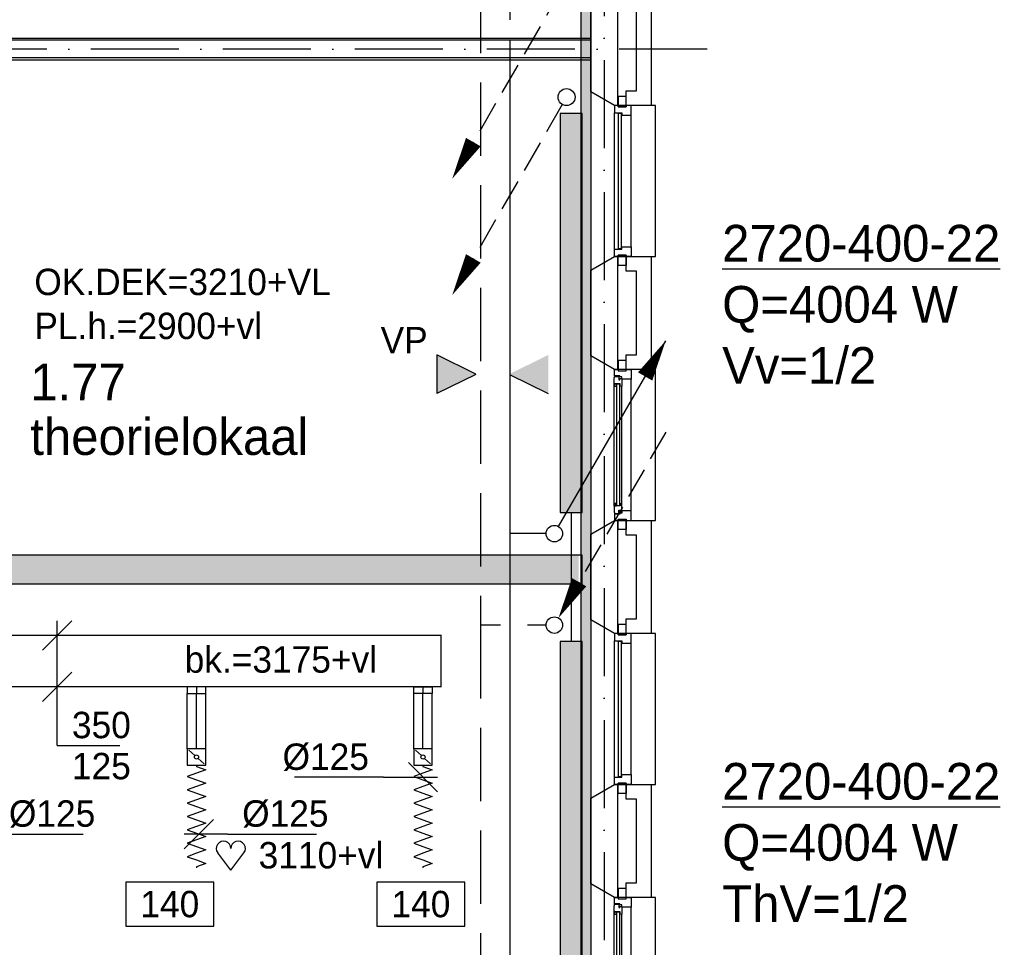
# Model space of a CAD drawing. Extents: x -39327 to 109237, y 358172 to 442272.
# Tile 21 of 96: x 34324 to 41036, y 376067 to 382393. Entities that reach past the tile are written whole.
import ezdxf
from ezdxf.enums import TextEntityAlignment as Align

# ---------------------------------------------------------------- set-up
doc = ezdxf.new("R2010")
doc.units = 0
doc.header["$LTSCALE"] = 100
for name, pattern in [('2322107', [2000, 1000, 1000]), ('2322108', [7, 5, -2]), ('CENTER2', [11.25, 7.5, -1.25, 1.25, -1.25]), ('CENTER4', [5, 3.125, -0.625, 0.625, -0.625]), ('DASHDOT', [9, 6, -1.5, 0, -1.5]), ('LURETOUR', [6, 4, -2])]:
    doc.linetypes.add(name, pattern=pattern)
doc.layers.get('0').update_dxf_attribs({"linetype": 'CONTINUOUS'})
for name, color, linetype in [('AL$7----_STRAMIEN', 1, 'DASHDOT'), ('AL21----_BUITENWAND', 4, 'CONTINUOUS'), ('AL21K---_ISOLATIE', 1, 'CONTINUOUS'), ('AL22----_BINNENWAND', 7, 'CONTINUOUS'), ('AL28----_KONSTRUKTIE', 3, 'CONTINUOUS'), ('AL31----_BUITENKOZ', 7, 'CONTINUOUS'), ('BOUW', 8, 'CONTINUOUS'), ('KABELGOOT1', 8, 'CONTINUOUS'), ('WI561---', 1, 'CONTINUOUS'), ('WL561---', 4, 'CONTINUOUS'), ('WL561---_AANVOER', 4, 'CONTINUOUS'), ('WL561---_RETOUR', 4, 'CONTINUOUS'), ('WL570---', 3, 'CONTINUOUS'), ('WL570---_HARTLIJN', 1, 'CONTINUOUS'), ('WL570---_RETOUR', 3, 'CONTINUOUS'), ('WM570---', 1, 'CONTINUOUS')]:
    doc.layers.add(name, color=color, linetype=linetype)
doc.styles.add('BURO-018', font='BUROFONT.shx', dxfattribs={"height": 180})
doc.styles.add('BURO-025', font='BUROFONT.shx', dxfattribs={"height": 250})
pattern_1 = [(0, (-2505.993, 85430.135), (15.875, 31.75), [0, -31.75])]

# ---------------------------------------------------------------- blocks, each defined once
blk = doc.blocks.new('2322401')
at = {"color": 0, "linetype": 'CONTINUOUS'}
for p, q in [((-0.5, 0.5, 1), (-0.5, 0.5)), ((-0.5, 0.5, 1), (-0.5, -0.5, 1)), ((0.5, 0.5, 1), (-0.5, 0.5, 1)), ((0.5, 0.5), (-0.5, 0.5)), ((-0.5, 0.5), (-0.5, -0.5)), ((0.5, 0.5, 1), (0.5, 0.5)), ((0.5, -0.5, 1), (0.5, 0.5, 1)), ((0.5, -0.5), (0.5, 0.5)), ((-0.5, -0.5, 1), (-0.5, -0.5)), ((-0.5, -0.5, 1), (0.5, -0.5, 1)), ((-0.5, -0.5), (0.5, -0.5)), ((0.5, -0.5, 1), (0.5, -0.5))]:
    blk.add_line(p, q, dxfattribs=at)
blk = doc.blocks.new('CVHATCH1')
at = {"color": 0, "linetype": 'CONTINUOUS'}
blk.add_solid([(-0.5, -0.5), (0.5, -0.5), (-0.5, 0.5), (0.5, 0.5)], dxfattribs=at)
blk = doc.blocks.new('LU-1D-K-7D')
at = {"color": 0, "linetype": 'CONTINUOUS'}
for p, q in [((-0.5, 62.5), (0.5, 62.5)), ((-0.5, -62.5), (0.5, -62.5))]:
    blk.add_line(p, q, dxfattribs=at)
at = {"layer": 'WL570---_HARTLIJN', "linetype": 'CENTER2'}
blk.add_line((-0.5, 0), (0.5, 0), dxfattribs=at)
blk = doc.blocks.new('LU-1D-KL-7D70')
at = {"color": 0, "linetype": 'CONTINUOUS'}
for p, q in [((-56.4, 62.5), (-56.4, -62.5)), ((56.4, 62.5), (-56.4, 62.5)), ((47, 52), (9.5, 10.5)), ((56.4, -62.5), (56.4, 62.5)), ((-56.4, -62.5), (56.4, -62.5)), ((-9.5, -10.5), (-47, -52))]:
    blk.add_line(p, q, dxfattribs=at)
blk.add_circle((0, 0), 14.1, dxfattribs=at)
blk = doc.blocks.new('LU-1D-F-7D2BC')
at = {"color": 0, "linetype": 'CONTINUOUS'}
for p, q in [((-350, 0), (-341.2, 0)), ((-341.2, 0), (-318.5, 62.5)), ((-318.5, 62.5), (-295.7, 0)), ((-295.7, 0), (-273, -62.5)), ((-273, -62.5), (-250.2, 0)), ((-250.2, 0), (-227.5, 62.5)), ((-227.5, 62.5), (-204.7, 0)), ((-204.7, 0), (-182, -62.5)), ((-182, -62.5), (-159.2, 0)), ((-159.2, 0), (-136.5, 62.5)), ((-136.5, 62.5), (-113.7, 0)), ((-113.7, 0), (-91, -62.5)), ((-91, -62.5), (-68.2, 0)), ((-68.2, 0), (-45.5, 62.5)), ((-45.5, 62.5), (-22.7, 0)), ((-22.7, 0), (0, -62.5)), ((0, -62.5), (22.7, 0)), ((22.7, 0), (45.5, 62.5)), ((45.5, 62.5), (68.2, 0)), ((68.2, 0), (91, -62.5)), ((91, -62.5), (113.7, 0)), ((113.7, 0), (136.5, 62.5)), ((136.5, 62.5), (159.2, 0)), ((159.2, 0), (182, -62.5)), ((182, -62.5), (204.7, 0)), ((204.7, 0), (227.5, 62.5)), ((227.5, 62.5), (250.2, 0)), ((250.2, 0), (273, -62.5)), ((273, -62.5), (295.7, 0)), ((295.7, 0), (318.5, 62.5)), ((318.5, 62.5), (341.2, 0)), ((341.2, 0), (350, 0))]:
    blk.add_line(p, q, dxfattribs=at)
blk = doc.blocks.new('LU-ORND')
at = {"color": 0, "linetype": 'CONTINUOUS'}
for p, q in [((-3, 1.5), (-3, -1.5)), ((3, 1.5), (-3, 1.5)), ((3, -1.5), (3, 1.5)), ((-3, -1.5), (3, -1.5))]:
    blk.add_line(p, q, dxfattribs=at)
blk = doc.blocks.new('LU-2D-K-15E')
at = {"color": 0, "linetype": 'CONTINUOUS'}
for p, q in [((-0.5, 175), (0.5, 175)), ((-0.5, -175), (0.5, -175))]:
    blk.add_line(p, q, dxfattribs=at)
blk = doc.blocks.new('LU-2-KB1')
at = {"color": 0, "linetype": 'CONTINUOUS'}
blk.add_line((0, -0.5), (0, 0.5), dxfattribs=at)
blk = doc.blocks.new('LU-1D-BO-10E-7D2C')
at = {"color": 0, "linetype": 'CONTINUOUS'}
for p, q in [((-62.5, 0), (62.5, 0)), ((-62.5, -44.2), (-62.5, 0)), ((62.5, 0), (62.5, -44.2)), ((62.5, -44.2), (-62.5, -44.2))]:
    blk.add_line(p, q, dxfattribs=at)
at = {"layer": 'WL570---_HARTLIJN', "linetype": 'CENTER4'}
blk.add_line((0, 0), (0, -44.2), dxfattribs=at)
blk = doc.blocks.new('LU-1D-BO-5A-7D2C')
at = {"color": 0, "linetype": 'CONTINUOUS'}
for p, q in [((62.5, 44.2), (-62.5, 44.2)), ((-62.5, 44.2), (-62.5, 0)), ((-62.5, 0), (62.5, 0)), ((62.5, 0), (62.5, 44.2))]:
    blk.add_line(p, q, dxfattribs=at)
at = {"layer": 'WL570---_HARTLIJN', "linetype": 'CENTER4'}
blk.add_line((0, 0), (0, 44.2), dxfattribs=at)
blk = doc.blocks.new('*U135', base_point=(28969.7, 21063.7))
at = {"layer": 'WM570---', "linetype": 'CONTINUOUS'}
for p, q in [((29069.4, 21338.4), (28870, 21139)), ((28969.7, 20488.7), (28969.7, 21338.7)), ((29069.4, 20988.4), (28870, 20789)), ((28969.7, 20488.7), (29396.2, 20488.7))]:
    blk.add_line(p, q, dxfattribs=at)
at = {"layer": 'WM570---', "linetype": 'CONTINUOUS', "style": 'BURO-018'}
for s, p in [('350', (29069.7, 20538.7)), ('125', (29069.7, 20258.7))]:
    blk.add_text(s, height=180, dxfattribs=at).set_placement(p)
blk = doc.blocks.new('*U142', base_point=(28362.5, 20214.5))
at = {"layer": 'WM570---', "linetype": 'CONTINUOUS'}
for p, q in [((28462.2, 20314.2), (28262.8, 20114.8)), ((28558.1, 20214.5), (28262.5, 20214.5)), ((28558.1, 20214.5), (29164.6, 20214.5))]:
    blk.add_line(p, q, dxfattribs=at)
at = {"layer": 'WM570---', "linetype": 'CONTINUOUS', "style": 'BURO-018'}
blk.add_text('%%c125', height=180, dxfattribs=at).set_placement((28658.1, 20264.5))
blk = doc.blocks.new('*U143', base_point=(31462.9, 20621.4))
at = {"layer": 'WM570---', "linetype": 'CONTINUOUS'}
for p, q in [((31363.2, 20721.1), (31562.6, 20521.7)), ((31194.6, 20621.4), (30588.1, 20621.4)), ((31194.6, 20621.4), (31562.9, 20621.4))]:
    blk.add_line(p, q, dxfattribs=at)
at = {"layer": 'WM570---', "linetype": 'CONTINUOUS', "style": 'BURO-018'}
blk.add_text('%%c125', height=180, dxfattribs=at).set_placement((31094.6, 20671.4), align=Align.RIGHT)
blk = doc.blocks.new('CVRINFO2')
at = {"color": 0, "linetype": 'CONTINUOUS', "style": 'BURO-025'}
for tag, p in [('CV_TEXT125', (0, 0)), ('CV_TEXT225', (0, -4.167)), ('CV_TEXT325', (0, -8.333)), ('CV_TEXT425', (0, -12.5))]:
    blk.add_attdef(tag, p, '', height=2.5, dxfattribs=at)
blk = doc.blocks.new('LDV2108')
at = {"color": 0, "linetype": 'CONTINUOUS'}
for p, q in [((-0.25, -0.433), (-1.187, -2.057)), ((-1.562, -2.706), (-2.5, -4.33)), ((-2.875, -4.98), (-3.812, -6.603)), ((-4.187, -7.253), (-5.125, -8.877)), ((-5.5, -9.526), (-6.437, -11.15))]:
    blk.add_line(p, q, dxfattribs=at)
blk.add_lwpolyline([(-6.75, -11.691, 0, 1, 0), (-5.5, -9.526, 1, 1, 0)], format="xyseb", dxfattribs=at)
blk.add_circle((0, 0), 0.5, dxfattribs=at)
blk = doc.blocks.new('LDV1107')
at = {"color": 0, "linetype": 'CONTINUOUS'}
blk.add_line((0.25, 0.433), (6.75, 11.691), dxfattribs=at)
blk.add_lwpolyline([(6.75, 11.691, 0, 1, 0), (5.5, 9.526, 1, 1, 0)], format="xyseb", dxfattribs=at)
blk.add_circle((0, 0), 0.5, dxfattribs=at)
blk = doc.blocks.new('LDV3108')
at = {"color": 0, "linetype": 'CONTINUOUS'}
for p, q in [((6.75, 11.691), (5.813, 10.068)), ((5.438, 9.418), (4.5, 7.794)), ((4.125, 7.145), (3.188, 5.521)), ((2.813, 4.871), (1.875, 3.248)), ((1.5, 2.598), (0.563, 0.974))]:
    blk.add_line(p, q, dxfattribs=at)
blk.add_lwpolyline([(0.25, 0.433, 0, 1, 0), (1.5, 2.598, 1, 1, 0)], format="xyseb", dxfattribs=at)
blk.add_circle((0, 0), 0.5, dxfattribs=at)
blk = doc.blocks.new('HART')
at = {"color": 1}
for q in [(-39.7, 52.4), (39.7, 52.4)]:
    blk.add_line((0, 0), q, dxfattribs=at)
for centre, start, end in [((-22.1, 65.7), 0, 217.1867), ((22.1, 65.7), 322.8133, 180)]:
    blk.add_arc(centre, 22.1, start, end, dxfattribs=at)
blk = doc.blocks.new('A$C6E6F3BC9')
at = {"layer": 'KABELGOOT1'}
h = blk.add_hatch(dxfattribs=at)
h.set_pattern_fill('DOTS', color=256, scale=20, style=0)
h.set_pattern_definition(pattern_1)
h.paths.add_polyline_path([(30100.7, 19560.8), (30035.7, 19560.8), (30035.7, 0), (30100.7, 0)])
h = blk.add_hatch(dxfattribs=at)
h.set_pattern_fill('DOTS', color=256, scale=20, style=0)
h.set_pattern_definition(pattern_1)
h.paths.add_polyline_path([(30017.2, 7020), (30017.2, 7220), (21958.7, 7220), (21883.7, 7295), (21883.7, 7314.1), (21613.7, 7314.1), (21613.7, 6080), (21883.7, 6080), (21883.7, 6945), (21958.7, 7020)])
for p, q in [((30035.7, 0), (30035.7, 19585)), ((30100.7, 19585), (30100.7, 0)), ((21958.7, 7220, 2750), (30039.7, 7220, 2750)), ((30039.7, 7220, 2750), (30039.7, 7020, 2750)), ((30039.7, 7020, 2750), (21958.7, 7020, 2750))]:
    blk.add_line(p, q, dxfattribs=at)

msp = doc.modelspace()

# ---------------------------------------------------------------- hatches: boundary and pattern name
at = {"layer": 'WL570---'}
h = msp.add_hatch(color=1, dxfattribs=at)
h.paths.add_polyline_path([(37167.6, 380107), (37432.5, 379976.2), (37167.6, 379976.2)])
h.paths.add_polyline_path([(37167.6, 379976.2), (37432.5, 379976.2), (37432.5, 379973.6), (37167.6, 379842.8)])
h = msp.add_hatch(color=1, dxfattribs=at)
h.paths.add_polyline_path([(37927.1, 380107), (37662.2, 379976.2), (37927.1, 379976.2)])
h.paths.add_polyline_path([(37927.1, 379976.2), (37662.2, 379976.2), (37662.2, 379973.6), (37927.1, 379842.8)])

# ---------------------------------------------------------------- linework, layer by layer
at = {"layer": 'AL$7----_STRAMIEN', "color": 1}
for p, q in [((38308, 438822.2), (38308, 369596.9)), ((39009.2, 382192.8), (20760, 382192.8))]:
    msp.add_line(p, q, dxfattribs=at)
at = {"layer": 'AL21----_BUITENWAND', "color": 8}
for p, q in [((38628, 382577.8), (38628, 381807.8)), ((38528, 381907.8), (38528, 382477.8)), ((38459, 381907.8), (38528, 381907.8)), ((38459, 381807.8), (38459, 381907.8)), ((38628, 381807.8), (38459, 381807.8)), ((38459, 380677.8), (38459, 380777.8)), ((38459, 380777.8), (38628, 380777.8)), ((38628, 380777.8), (38628, 380007.8)), ((38528, 380677.8), (38459, 380677.8)), ((38528, 380107.8), (38528, 380677.8)), ((38459, 380107.8), (38528, 380107.8)), ((38459, 380007.8), (38459, 380107.8)), ((38628, 380007.8), (38459, 380007.8)), ((38459, 378877.8), (38459, 378977.8)), ((38459, 378977.8), (38628, 378977.8)), ((38628, 378977.8), (38628, 378207.8)), ((38528, 378877.8), (38459, 378877.8)), ((38528, 378307.8), (38528, 378877.8)), ((38459, 378307.8), (38528, 378307.8)), ((38459, 378207.8), (38459, 378307.8)), ((38628, 378207.8), (38459, 378207.8)), ((38459, 377077.8), (38459, 377177.8)), ((38459, 377177.8), (38628, 377177.8)), ((38628, 377177.8), (38628, 376407.8)), ((38528, 377077.8), (38459, 377077.8)), ((38528, 376507.8), (38528, 377077.8)), ((38459, 376507.8), (38528, 376507.8)), ((38459, 376407.8), (38459, 376507.8)), ((38628, 376407.8), (38459, 376407.8))]:
    msp.add_line(p, q, dxfattribs=at)
at = {"layer": 'AL21K---_ISOLATIE', "color": 8, "linetype": 'CONTINUOUS'}
for p, q in [((38398, 382477.8), (38398, 381907.8)), ((38398, 380677.8), (38398, 380107.8)), ((38398, 378877.8), (38398, 378307.8)), ((38398, 377077.8), (38398, 376507.8))]:
    msp.add_line(p, q, dxfattribs=at)
at = {"layer": 'AL22----_BINNENWAND', "color": 8}
for p, q in [((32358, 382267.8), (38218, 382267.8)), ((38218, 382267.8), (38218, 382117.8)), ((38218, 382117.8), (32358, 382117.8))]:
    msp.add_line(p, q, dxfattribs=at)
at = {"layer": 'AL22----_BINNENWAND', "color": 8, "linetype": 'CONTINUOUS'}
for p, q in [((38218, 382252.8), (32358, 382252.8)), ((38218, 382132.8), (32358, 382132.8))]:
    msp.add_line(p, q, dxfattribs=at)
at = {"layer": 'AL28----_KONSTRUKTIE', "color": 8}
for p, q in [((38398, 382577.8), (38398, 381807.8)), ((38218, 381900.1), (38218, 382485.4)), ((38378, 381807.8), (38218, 381900.1)), ((38398, 381807.8), (38378, 381807.8)), ((38218, 380685.4), (38378, 380777.8)), ((38378, 380777.8), (38398, 380777.8)), ((38398, 380777.8), (38398, 380007.8)), ((38218, 380100.1), (38218, 380685.4)), ((38378, 380007.8), (38218, 380100.1)), ((38398, 380007.8), (38378, 380007.8)), ((38218, 378885.4), (38378, 378977.8)), ((38378, 378977.8), (38398, 378977.8)), ((38398, 378977.8), (38398, 378207.8)), ((38218, 378300.1), (38218, 378885.4)), ((38378, 378207.8), (38218, 378300.1)), ((38398, 378207.8), (38378, 378207.8)), ((38218, 377085.4), (38378, 377177.8)), ((38378, 377177.8), (38398, 377177.8)), ((38398, 377177.8), (38398, 376407.8)), ((38218, 376500.1), (38218, 377085.4)), ((38378, 376407.8), (38218, 376500.1)), ((38398, 376407.8), (38378, 376407.8))]:
    msp.add_line(p, q, dxfattribs=at)
at = {"layer": 'AL31----_BUITENKOZ', "color": 8}
for p, q in [((38378, 381807.8), (38218, 381900.1)), ((38218, 381900.1), (38218, 380685.4)), ((38459, 381868.8), (38403, 381868.8)), ((38403, 381868.8), (38403, 381797.8)), ((38459, 381797.8), (38459, 381868.8)), ((38658, 381807.8), (38378, 381807.8)), ((38403, 381797.8), (38459, 381797.8)), ((38658, 380777.8), (38658, 381807.8)), ((38378, 380827.8), (38378, 381757.8)), ((38492, 380844.8), (38492, 381740.8)), ((38218, 380685.4), (38378, 380777.8)), ((38378, 380777.8), (38658, 380777.8)), ((38403, 380787.8), (38459, 380787.8)), ((38403, 380716.8), (38403, 380787.8)), ((38459, 380787.8), (38459, 380716.8)), ((38459, 380716.8), (38403, 380716.8)), ((38378, 380007.8), (38218, 380100.1)), ((38218, 380100.1), (38218, 378885.4)), ((38459, 380068.8), (38403, 380068.8)), ((38403, 380068.8), (38403, 379997.8)), ((38459, 379997.8), (38459, 380068.8)), ((38658, 380007.8), (38378, 380007.8)), ((38378, 380007.8), (38403, 380007.8)), ((38378, 379963.8), (38378, 380007.8)), ((38414, 379963.8), (38378, 379963.8)), ((38403, 380007.8), (38403, 379997.8)), ((38403, 379997.8), (38459, 379997.8)), ((38403, 379997.8), (38459, 379997.8)), ((38414, 379957.8), (38414, 379963.8)), ((38459, 379997.8), (38459, 380007.8)), ((38459, 380007.8), (38492, 380007.8)), ((38492, 380007.8), (38492, 379940.8)), ((38658, 378977.8), (38658, 380007.8)), ((38375, 379951.1), (38379.2, 379953.5)), ((38375, 379908.6), (38375, 379951.1)), ((38416, 379908.6), (38375, 379908.6)), ((38375, 379077), (38375, 379908.6)), ((38377.3, 379908.6), (38390.8, 379908.6)), ((38377.3, 379891.6), (38377.3, 379908.6)), ((38379.2, 379953.5), (38379.2, 379960.6)), ((38379.2, 379960.6), (38409, 379960.6)), ((38390.8, 379908.6), (38390.8, 379891.6)), ((38409, 379960.6), (38409, 379938.1)), ((38409, 379938.1), (38414, 379938.1)), ((38429, 379957.8), (38414, 379957.8)), ((38414, 379938.1), (38414, 379946.1)), ((38414, 379946.1), (38429, 379946.1)), ((38416, 379891.6), (38416, 379908.6)), ((38429, 379893.6), (38416, 379891.6)), ((38429, 379940.8), (38429, 379957.8)), ((38429, 379946.1), (38429, 379940.8)), ((38492, 379940.8), (38429, 379940.8)), ((38429, 379940.8), (38429, 379893.6)), ((38429, 379091.9), (38429, 379893.6)), ((38492, 379044.8), (38492, 379940.8)), ((38390.8, 379891.6), (38377.3, 379891.6)), ((38390.8, 379094), (38377.3, 379094)), ((38377.3, 379094), (38377.3, 379077)), ((38390.8, 379077), (38390.8, 379094)), ((38429, 379091.9), (38416, 379094)), ((38416, 379094), (38416, 379077)), ((38429, 379044.8), (38429, 379091.9)), ((38416, 379077), (38375, 379077)), ((38375, 379077), (38375, 379034.5)), ((38375, 379034.5), (38379.2, 379032)), ((38377.3, 379077), (38390.8, 379077)), ((38414, 379021.8), (38378, 379021.8)), ((38378, 379021.8), (38378, 378977.8)), ((38379.2, 379032), (38379.2, 379025)), ((38379.2, 379025), (38409, 379025)), ((38409, 379025), (38409, 379047.5)), ((38409, 379047.5), (38414, 379047.5)), ((38414, 379047.5), (38414, 379039.5)), ((38414, 379039.5), (38429, 379039.5)), ((38429, 379027.8), (38414, 379027.8)), ((38414, 379027.8), (38414, 379021.8)), ((38492, 379044.8), (38429, 379044.8)), ((38429, 379044.8), (38429, 379027.8)), ((38429, 379039.5), (38429, 379044.8)), ((38492, 378977.8), (38492, 379044.8)), ((38218, 378885.4), (38378, 378977.8)), ((38378, 378977.8), (38658, 378977.8)), ((38378, 378977.8), (38403, 378977.8)), ((38403, 378987.8), (38459, 378987.8)), ((38403, 378916.8), (38403, 378987.8)), ((38403, 378977.8), (38403, 378987.8)), ((38403, 378987.8), (38459, 378987.8)), ((38459, 378987.8), (38459, 378916.8)), ((38459, 378987.8), (38459, 378977.8)), ((38459, 378977.8), (38492, 378977.8)), ((38459, 378916.8), (38403, 378916.8)), ((38378, 378207.8), (38218, 378300.1)), ((38218, 378300.1), (38218, 377085.4)), ((38459, 378268.8), (38403, 378268.8)), ((38403, 378268.8), (38403, 378197.8)), ((38459, 378197.8), (38459, 378268.8)), ((38658, 378207.8), (38378, 378207.8)), ((38378, 377227.8), (38378, 378157.8)), ((38403, 378197.8), (38459, 378197.8)), ((38658, 377177.8), (38658, 378207.8)), ((38492, 377244.8), (38492, 378140.8)), ((38218, 377085.4), (38378, 377177.8)), ((38378, 377177.8), (38658, 377177.8)), ((38403, 377187.8), (38459, 377187.8)), ((38403, 377116.8), (38403, 377187.8)), ((38459, 377187.8), (38459, 377116.8)), ((38459, 377116.8), (38403, 377116.8)), ((38378, 376407.8), (38218, 376500.1)), ((38218, 376500.1), (38218, 375285.4)), ((38658, 376407.8), (38378, 376407.8)), ((38378, 376407.8), (38403, 376407.8)), ((38378, 376363.8), (38378, 376407.8)), ((38459, 376468.8), (38403, 376468.8)), ((38403, 376468.8), (38403, 376397.8)), ((38403, 376407.8), (38403, 376397.8)), ((38459, 376397.8), (38459, 376468.8)), ((38459, 376397.8), (38459, 376407.8)), ((38459, 376407.8), (38492, 376407.8)), ((38492, 376407.8), (38492, 376340.8)), ((38658, 375377.8), (38658, 376407.8)), ((38375, 376351.1), (38379.2, 376353.5)), ((38375, 376308.6), (38375, 376351.1)), ((38414, 376363.8), (38378, 376363.8)), ((38379.2, 376353.5), (38379.2, 376360.6)), ((38379.2, 376360.6), (38409, 376360.6)), ((38403, 376397.8), (38459, 376397.8)), ((38403, 376397.8), (38459, 376397.8)), ((38409, 376360.6), (38409, 376338.1)), ((38409, 376338.1), (38414, 376338.1)), ((38414, 376357.8), (38414, 376363.8)), ((38429, 376357.8), (38414, 376357.8)), ((38414, 376338.1), (38414, 376346.1)), ((38414, 376346.1), (38429, 376346.1)), ((38429, 376340.8), (38429, 376357.8)), ((38429, 376346.1), (38429, 376340.8)), ((38492, 376340.8), (38429, 376340.8)), ((38429, 376340.8), (38429, 376293.6)), ((38492, 375444.8), (38492, 376340.8)), ((38416, 376308.6), (38375, 376308.6)), ((38375, 375477), (38375, 376308.6)), ((38377.3, 376308.6), (38390.8, 376308.6)), ((38377.3, 376291.6), (38377.3, 376308.6)), ((38390.8, 376291.6), (38377.3, 376291.6)), ((38390.8, 376308.6), (38390.8, 376291.6)), ((38416, 376291.6), (38416, 376308.6)), ((38429, 376293.6), (38416, 376291.6)), ((38429, 375491.9), (38429, 376293.6))]:
    msp.add_line(p, q, dxfattribs=at)
at = {"layer": 'AL31----_BUITENKOZ', "color": 8, "linetype": 'CONTINUOUS'}
for p, q in [((38403, 381807.8), (38378, 381807.8)), ((38378, 381807.8), (38378, 381757.8)), ((38403, 381797.8), (38403, 381807.8)), ((38403, 381807.8), (38403, 381807.8)), ((38459, 381797.8), (38403, 381797.8)), ((38492, 381807.8), (38459, 381807.8)), ((38459, 381807.8), (38459, 381797.8)), ((38492, 381740.8), (38492, 381807.8)), ((38378, 381757.8), (38378, 381757.8)), ((38378, 381757.8), (38429, 381757.8)), ((38425, 381752.8), (38404, 381752.8)), ((38404, 381752.8), (38404, 380832.8)), ((38425, 380832.8), (38425, 381752.8)), ((38429, 381757.8), (38429, 381740.8)), ((38429, 381740.8), (38492, 381740.8)), ((38492, 381740.8), (38492, 381740.8)), ((38492, 381740.8), (38492, 381740.8)), ((38492, 381740.8), (38492, 381740.8)), ((38492, 381740.8), (38492, 381740.8)), ((38429, 380827.8), (38429, 380844.8)), ((38429, 380844.8), (38492, 380844.8)), ((38492, 380844.8), (38492, 380844.8)), ((38492, 380844.8), (38492, 380844.8)), ((38492, 380844.8), (38492, 380844.8)), ((38492, 380844.8), (38492, 380844.8)), ((38492, 380844.8), (38492, 380777.8)), ((38378, 380827.8), (38378, 380827.8)), ((38378, 380827.8), (38429, 380827.8)), ((38378, 380777.8), (38378, 380827.8)), ((38403, 380777.8), (38378, 380777.8)), ((38459, 380787.8), (38403, 380787.8)), ((38403, 380787.8), (38403, 380777.8)), ((38403, 380777.8), (38403, 380777.8)), ((38404, 380832.8), (38425, 380832.8)), ((38459, 380777.8), (38459, 380787.8)), ((38492, 380777.8), (38459, 380777.8)), ((38414, 379906.6), (38393, 379906.6)), ((38393, 379906.6), (38393, 379079)), ((38414, 379079), (38414, 379906.6)), ((38393, 379079), (38414, 379079)), ((38403, 378207.8), (38378, 378207.8)), ((38378, 378207.8), (38378, 378157.8)), ((38378, 378157.8), (38378, 378157.8)), ((38378, 378157.8), (38429, 378157.8)), ((38403, 378197.8), (38403, 378207.8)), ((38403, 378207.8), (38403, 378207.8)), ((38459, 378197.8), (38403, 378197.8)), ((38425, 378152.8), (38404, 378152.8)), ((38404, 378152.8), (38404, 377232.8)), ((38425, 377232.8), (38425, 378152.8)), ((38429, 378157.8), (38429, 378140.8)), ((38492, 378207.8), (38459, 378207.8)), ((38459, 378207.8), (38459, 378197.8)), ((38492, 378140.8), (38492, 378207.8)), ((38429, 378140.8), (38492, 378140.8)), ((38492, 378140.8), (38492, 378140.8)), ((38492, 378140.8), (38492, 378140.8)), ((38492, 378140.8), (38492, 378140.8)), ((38492, 378140.8), (38492, 378140.8)), ((38378, 377227.8), (38378, 377227.8)), ((38378, 377227.8), (38429, 377227.8)), ((38378, 377177.8), (38378, 377227.8)), ((38404, 377232.8), (38425, 377232.8)), ((38429, 377227.8), (38429, 377244.8)), ((38429, 377244.8), (38492, 377244.8)), ((38492, 377244.8), (38492, 377244.8)), ((38492, 377244.8), (38492, 377244.8)), ((38492, 377244.8), (38492, 377244.8)), ((38492, 377244.8), (38492, 377244.8)), ((38492, 377244.8), (38492, 377177.8)), ((38403, 377177.8), (38378, 377177.8)), ((38459, 377187.8), (38403, 377187.8)), ((38403, 377187.8), (38403, 377177.8)), ((38403, 377177.8), (38403, 377177.8)), ((38459, 377177.8), (38459, 377187.8)), ((38492, 377177.8), (38459, 377177.8)), ((38414, 376306.6), (38393, 376306.6)), ((38393, 376306.6), (38393, 375479)), ((38414, 375479), (38414, 376306.6))]:
    msp.add_line(p, q, dxfattribs=at)
at = {"layer": 'WL561---_AANVOER', "linetype": '2322107'}
for p, q in [((37664.4, 386366.6), (37664.4, 382391.1)), ((37664.4, 382251.1), (37664.4, 378888.5)), ((38083.4, 379032.8), (38083.4, 378152.8)), ((37664.4, 378888.5), (37664.4, 375065.1)), ((37912.2, 378888.5), (37664.4, 378888.5))]:
    msp.add_line(p, q, dxfattribs=at)
at = {"layer": 'WL561---_RETOUR', "linetype": '2322108'}
for p, q in [((37464.4, 385464.6), (37464.4, 378264.6)), ((37464.4, 378264.6), (37464.4, 372392.5)), ((37601.6, 378264.6), (37464.4, 378264.6)), ((37912.2, 378264.6), (37784.9, 378264.6))]:
    msp.add_line(p, q, dxfattribs=at)
at = {"layer": 'WL570---', "color": 1}
for p, q in [((37432.5, 379976.2), (37167.6, 380107)), ((37167.6, 380107), (37167.6, 379842.8)), ((37432.5, 379973.6), (37167.6, 379842.8)), ((37662.2, 379973.6), (37927.1, 379842.8))]:
    msp.add_line(p, q, dxfattribs=at)

# ---------------------------------------------------------------- block references
at = {"layer": 'WI561---'}
ref = msp.add_blockref('CVRINFO2', (39112.4, 380743.6), dxfattribs=dict(at, xscale=100, yscale=100, zscale=100))
ref.add_attrib('CV_TEXT125', '%%u2720-400-22', (39112.4, 380743.6), dxfattribs={"layer": '0', "color": 2, "linetype": 'CONTINUOUS', "height": 250, "style": 'BURO-025'})
ref.add_attrib('CV_TEXT225', 'Q=4004 W', (39112.4, 380326.9), dxfattribs={"layer": '0', "color": 2, "linetype": 'CONTINUOUS', "height": 250, "style": 'BURO-025'})
ref.add_attrib('CV_TEXT325', 'Vv=1/2', (39112.4, 379910.3), dxfattribs={"layer": '0', "color": 2, "linetype": 'CONTINUOUS', "height": 250, "style": 'BURO-025'})
ref = msp.add_blockref('CVRINFO2', (39112.4, 377074.4), dxfattribs=dict(at, xscale=100, yscale=100, zscale=100))
ref.add_attrib('CV_TEXT125', '%%u2720-400-22', (39112.4, 377074.4), dxfattribs={"layer": '0', "color": 2, "linetype": 'CONTINUOUS', "height": 250, "style": 'BURO-025'})
ref.add_attrib('CV_TEXT225', 'Q=4004 W', (39112.4, 376657.7), dxfattribs={"layer": '0', "color": 2, "linetype": 'CONTINUOUS', "height": 250, "style": 'BURO-025'})
ref.add_attrib('CV_TEXT325', 'ThV=1/2', (39112.4, 376241.1), dxfattribs={"layer": '0', "color": 2, "linetype": 'CONTINUOUS', "height": 250, "style": 'BURO-025'})
at = {"layer": 'WL561---', "xscale": 2720, "yscale": 150, "rotation": 270.0000000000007}
for name, p, zscale in [('2322401', (38083.4, 380392.8), 400), ('CVHATCH1', (38083.4, 380392.8), 2720), ('2322401', (38083.4, 376792.8), 400), ('CVHATCH1', (38083.4, 376792.8), 2720)]:
    msp.add_blockref(name, p, dxfattribs=dict(at, zscale=zscale))
at = {"layer": 'WL561---_AANVOER', "color": 2}
for name, p, xscale, yscale, zscale in [('LDV2108', (38051.5, 382658.2), 115.5, 115.5, 115.5), ('LDV2108', (38051.5, 381865), 115.5, 115.5, 115.5), ('LDV1107', (37968.4, 378888.5), 112.5, 112.5, 112.5)]:
    msp.add_blockref(name, p, dxfattribs=dict(at, xscale=xscale, yscale=yscale, zscale=zscale))
at = {"layer": 'WL561---_RETOUR', "color": 2, "xscale": 112.5, "yscale": 112.5, "zscale": 112.5}
msp.add_blockref('LDV3108', (37968.5, 378264.6), dxfattribs=at)
at = {"layer": 'WL570---', "color": 1}
msp.add_blockref('A$C6E6F3BC9', (8116, 371524.5), dxfattribs=at)
at = {"layer": 'WL570---_RETOUR', "linetype": 'LURETOUR'}
for name, p, xscale, rotation in [('LU-2D-K-15E', (34657.4, 378018.3), 5081.961002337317, 180), ('LU-1D-K-7D', (35529, 377610.2), 377.7837361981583, 89.99999999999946), ('LU-1D-K-7D', (37072.8, 377610.2), 377.7837361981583, 89.99999999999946)]:
    msp.add_blockref(name, p, dxfattribs=dict(at, xscale=xscale, rotation=rotation))
at = {"layer": 'WL570---_RETOUR', "linetype": 'LURETOUR', "xscale": 350, "yscale": 350, "zscale": 350}
msp.add_blockref('LU-2-KB1', (37196.8, 378018.3), dxfattribs=at)
at = {"layer": 'WL570---_RETOUR', "linetype": 'LURETOUR'}
for name, p, rotation in [('LU-1D-BO-5A-7D2C', (35529, 377843.3), 180), ('LU-1D-F-7D2BC', (35529, 376958.5), 270), ('LU-1D-F-7D2BC', (37072.8, 376958.5), 270)]:
    msp.add_blockref(name, p, dxfattribs=dict(at, rotation=rotation))
msp.add_blockref('LU-1D-BO-10E-7D2C', (37072.8, 377843.3), dxfattribs=at)
at = {"layer": 'WL570---_RETOUR', "linetype": 'CONTINUOUS', "rotation": 89.9999999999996}
for p in [(35529, 377364.9), (37072.8, 377364.9)]:
    msp.add_blockref('LU-1D-KL-7D70', p, dxfattribs=at)
at = {"layer": 'WM570---'}
for name, p in [('*U135', (34579.7, 378018.3)), ('*U143', (37072.8, 377227.2)), ('*U142', (33954.8, 376839.7)), ('*U142', (35544.5, 376839.7))]:
    msp.add_blockref(name, p, dxfattribs=at)
at = {"layer": 'WM570---', "xscale": 2.25, "yscale": 2.25, "zscale": 2.25}
msp.add_blockref('HART', (35763.2, 376593), dxfattribs=at)
at = {"layer": 'WM570---'}
ref = msp.add_blockref('LU-ORND', (35347.1, 376362.4), dxfattribs=dict(at, xscale=100, yscale=100, zscale=100))
ref.add_attrib('LU_TEXT1', '140', dxfattribs={"layer": '0', "color": 1, "linetype": 'CONTINUOUS', "height": 180, "style": 'BURO-018'}).set_placement((35347.1, 376362.4), align=Align.MIDDLE)
ref = msp.add_blockref('LU-ORND', (37058.7, 376362.4), dxfattribs=dict(at, xscale=100, yscale=100, zscale=100))
ref.add_attrib('LU_TEXT1', '140', dxfattribs={"layer": '0', "color": 1, "linetype": 'CONTINUOUS', "height": 180, "style": 'BURO-018'}).set_placement((37058.7, 376362.4), align=Align.MIDDLE)

# ---------------------------------------------------------------- texts
at = {"layer": 'BOUW', "color": 1, "style": 'BURO-018'}
for s, p in [('OK.DEK=3210+VL', (34423.5, 380514.8)), ('PL.h.=2900+vl', (34423.5, 380214.8))]:
    msp.add_text(s, height=180, dxfattribs=at).set_placement(p)
at = {"layer": 'BOUW', "style": 'BURO-025'}
for s, p in [('1.77', (34396.2, 379798)), ('theorielokaal', (34396.2, 379425))]:
    msp.add_text(s, height=250, dxfattribs=at).set_placement(p)
at = {"layer": 'WL570---', "color": 1, "style": 'BURO-018'}
msp.add_text('VP', height=180, dxfattribs=at).set_placement((36784.1, 380117.9))
at = {"layer": 'WM570---', "color": 1, "style": 'BURO-018'}
for s, p in [('bk.=3175+vl', (35448.3, 377940)), ('3110+vl', (35952.6, 376605.2))]:
    msp.add_text(s, height=180, dxfattribs=at).set_placement(p)

doc.saveas('drawing.dxf')
